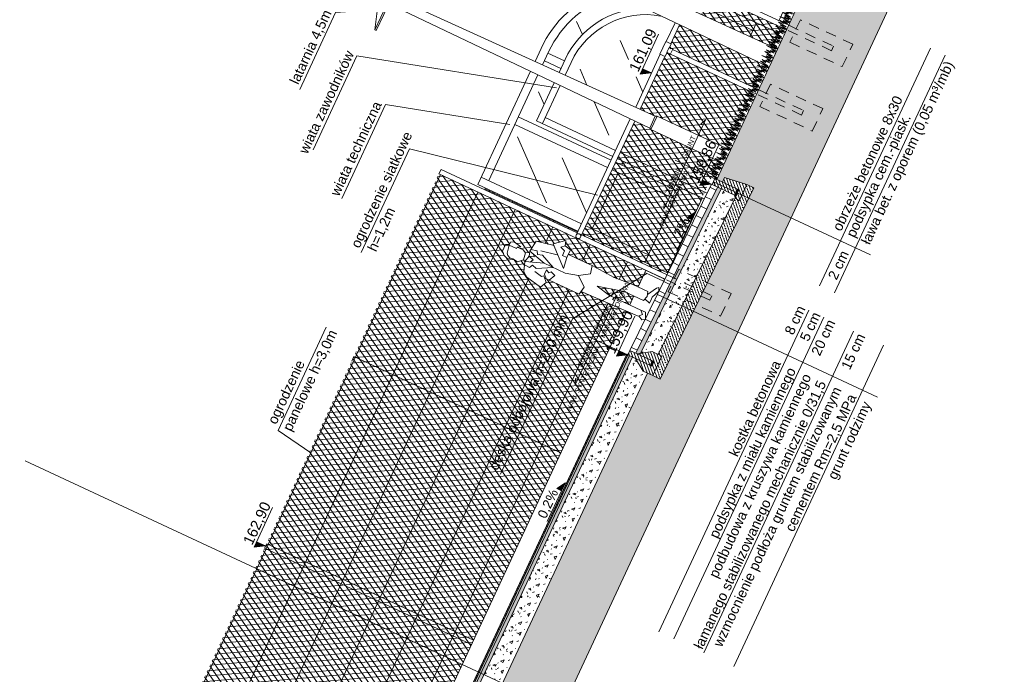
# Model space of a CAD drawing. Header units: millimetres. Extents: x 1962 to 3194, y -795 to -219.
# Tile 23 of 256: x 2014 to 2026, y -474 to -466. Entities that reach past the tile are written whole.
import ezdxf

# ---------------------------------------------------------------- set-up
doc = ezdxf.new("R2010")
doc.units = ezdxf.units.MM
doc.linetypes.add('HIDDEN', pattern=[9.525, 6.35, -3.175])
doc.layers.get('0').update_dxf_attribs({"lineweight": 5})
doc.layers.get('Defpoints').update_dxf_attribs({"lineweight": 9})
for name, color, linetype, lineweight in [('A_boisko reflektory', 74, 'Continuous', 9), ('A_flagi przekrojowe', 92, 'Continuous', 9), ('A_hatch przekroje', 125, 'Continuous', 9), ('A_hidden', 137, 'HIDDEN', 9), ('A_koty wysokośc.', 53, 'Continuous', 9), ('A_latarnie', 22, 'Continuous', 9), ('A_ludzie', 53, 'Continuous', 9), ('A_ogrodzenie 1_2m', 34, 'Continuous', 9), ('A_ogrodzenie 2_4m', 45, 'Continuous', 9), ('A_przekrojowe', 42, 'Continuous', 9), ('A_widok', 142, 'Continuous', 9)]:
    doc.layers.add(name, color=color, linetype=linetype, lineweight=lineweight)
doc.styles.get("Standard").update_dxf_attribs({"font": 'arial.ttf'})
pattern_1 = [(60, (1.66515, 1.339704), (-0.054992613, 0.03175), []), (120, (1.66515, 1.339704), (-0.054992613, -0.03175), [])]
pattern_2 = [(45, (1.39515, 1.345083), (-0.02245064, 0.02245064), [])]
pattern_3 = [(45, (1.66515, 1.339704), (-0.02245064, 0.02245064), [])]
pattern_4 = [(60, (-2471.899296, 477.264976), (-0.0549926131, 0.03175), []), (120, (-2471.899296, 477.264976), (-0.0549926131, -0.03175), [])]

# ---------------------------------------------------------------- blocks, each defined once
blk = doc.blocks.new('zw$CA91')
at = {"layer": 'A_koty wysokośc.'}
h = blk.add_hatch(color=256, dxfattribs=at)
h.dxf.hatch_style = 1
h.paths.add_polyline_path([(-0.448, 0.753), (0, 0), (0, 0.753)])
blk.add_lwpolyline([(2.874, 0.753), (-0.448, 0.753), (0, 0), (0, 0.753)], dxfattribs=at)
blk = doc.blocks.new('zw$498B')
at = {"layer": 'A_latarnie'}
for p, q in [((-0.408, 4.52), (0.408, 4.52)), ((-0.408, 4.5), (0.408, 4.5)), ((-0.08, 1), (-0.05, 4.5)), ((0.08, 1), (0.05, 4.5)), ((-0.08, 1), (-0.09, 0.98)), ((-0.09, 0.98), (0.09, 0.98)), ((-0.09, 0.98), (-0.09, 0)), ((-0.08, 1), (0.08, 1)), ((0.08, 1), (0.09, 0.98)), ((0.09, 0.98), (0.09, 0)), ((-0.09, 0), (0.09, 0))]:
    blk.add_line(p, q, dxfattribs=at)
blk.add_lwpolyline([(-0.408, 4.5), (-0.408, 4.52), (0, 4.65), (0.408, 4.52), (0.408, 4.5)], dxfattribs=at)
blk = doc.blocks.new('zw$572')
at = {"layer": 'A_koty wysokośc.'}
h = blk.add_hatch(color=256, dxfattribs=at)
h.dxf.hatch_style = 1
h.paths.add_polyline_path([(0.12, 0.072), (0, 0), (0.12, 0)])
blk.add_line((0.12, 0), (0.578, 0), dxfattribs=at)
blk.add_lwpolyline([(0.12, 0), (0.12, 0.072), (0, 0), (0.12, 0)], close=True, dxfattribs=at)
blk = doc.blocks.new('zw$528A')
at = {"layer": 'A_boisko reflektory'}
for p, q in [((0.151, 11.863), (0.561, 12.762)), ((0.561, 12.762), (0.606, 12.741)), ((0.183, 11.813), (0.606, 12.741)), ((0.278, 11.901), (0.631, 12.675)), ((0.585, 12.695), (0.631, 12.675)), ((0.03, 12), (-0.03, 12)), ((-0.03, 12), (-0.03, 11.863)), ((0.03, 12), (0.03, 11.863)), ((-0.04, 11.863), (0.151, 11.863)), ((-0.04, 11.863), (-0.04, 11.813)), ((-0.04, 11.813), (0.183, 11.813)), ((-0.03, 11.813), (-0.03, 11)), ((0.03, 11.813), (0.03, 11)), ((0.233, 11.922), (0.278, 11.901)), ((-0.12, 0), (-0.04, 11)), ((0.04, 11), (-0.04, 11)), ((0.12, 0), (0.04, 11)), ((0.12, 0), (-0.12, 0))]:
    blk.add_line(p, q, dxfattribs=at)
blk.add_arc((0, 11.932), 0.0744, 66.2061, 113.7939, dxfattribs=at)
blk = doc.blocks.new('zw$824C')
at = {"layer": 'A_flagi przekrojowe'}
h = blk.add_hatch(dxfattribs=at)
h.set_pattern_fill('LINE', color=256, scale=0.1, angle=339.9782, style=2)
h.set_pattern_definition([(45, (1.39515, 1.34508), (-0.2245064, 0.2245064), [])])
h.paths.add_polyline_path([(83.105, 1.215), (83.105, 1.035), (83.185, 1.035), (83.185, 1.275), (83.185, 1.315), (83.185, 1.335), (83.105, 1.335), (83.105, 1.265)])
at = {"layer": 'A_hatch przekroje'}
h = blk.add_hatch(dxfattribs=at)
h.set_pattern_fill('LINE', color=256, scale=0.005, angle=24.9782, style=2)
h.set_pattern_definition([(90, (4.063871, 26.388598), (-0.015875, -7e-18), [])])
h.paths.add_polyline_path([(50.305, 1.451), (19.805, 1.39), (19.805, 1.405), (50.305, 1.466), (80.808, 1.407), (80.805, 1.39)])
h = blk.add_hatch(dxfattribs=at)
h.set_pattern_fill('ANGLE', color=256, angle=294.9782)
h.set_pattern_definition([(3e-14, (4.064, 26.3886), (-3e-15, 6.985), [5.08, -1.905]), (90, (4.064, 26.3886), (-6.985, -3e-15), [5.08, -1.905])])
h.paths.add_polyline_path([(19.805, 1.38), (19.805, 1.39), (50.305, 1.451), (80.805, 1.39), (80.805, 1.38), (50.305, 1.441)])
h = blk.add_hatch(color=251, dxfattribs=at)
h.dxf.hatch_style = 2
h.paths.add_polyline_path([(19.805, 1.37), (19.805, 1.39), (50.305, 1.451), (80.805, 1.39), (80.805, 1.37), (50.305, 1.431)])
h = blk.add_hatch(dxfattribs=at)
h.set_pattern_fill('CONC', color=256, scale=0.005, angle=324.9782, style=2)
h.set_pattern_definition([(30, (4.12772, 26.51931), (-0.0635, 0.10998523), [0, -0.127]), (30, (4.15104, 26.48145), (-0.0635, 0.10998523), [0, -0.127]), (30, (4.12005, 26.54275), (-0.0635, 0.10998523), [0, -0.127]), (8.1986, (4.082545, 26.475636), (0.393455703, 0.080514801), [0.01367828, -0.67023767]), (246.8699, (4.096083, 26.477586), (0.202955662, 0.410470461), [0.00635, -0.62865]), (160.6013, (4.093589, 26.471747), (0.9309261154, -0.342411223), [0.01170876, -1.15917332]), (236.5651, (4.064914, 26.437594), (-0.04648505, -0.173485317), [0.00283985, -0.28114079]), (356.3099, (4.06335, 26.435224), (0.283470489, 0.017014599), [0.00457911, -0.453326]), (138.4349, (4.06792, 26.43493), (-0.236985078, 0.156470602), [0.00401612, -0.39759318]), (255, (4.14165, 26.467235), (0.06350002, -0.10998526), [0.0053881, -0.17421695]), (30, (4.14026, 26.46203), (0.04648523, 0.17348523), [0.00762, -0.11938]), (165, (4.14686, 26.46584), (-0.10998526, -0.06350002), [0.0053881, -0.17421695]), (281.5651, (4.087816, 26.530006), (-0.017014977, 0.283470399), [0.00401612, -0.39759318]), (30, (4.08862, 26.52607), (0.04648523, 0.17348523), [0.00635, -0.12065]), (173.1301, (4.09412, 26.529246), (-0.456955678, 0.029470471), [0.00635, -0.62865]), (243.6901, (4.02889, 26.49745), (0.156470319, 0.236985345), [0.00457911, -0.453326]), (11.5651, (4.02686, 26.493346), (-0.283470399, -0.017014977), [0.00803224, -0.39357706]), (156.8699, (4.034728, 26.494956), (0.410470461, -0.202955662), [0.00635, -0.62865]), (30, (4.06332, 26.51147), (-0.0635, 0.10998523), [0, -0.127]), (30, (4.05014, 26.46572), (-0.0635, 0.10998523), [0, -0.127]), (30, (4.10443, 26.44281), (-0.0635, 0.10998523), [0, -0.127]), (30, (4.11444, 26.49405), (-0.0635, 0.10998523), [0, -0.127]), (30, (4.07175, 26.49433), (-0.0635, 0.10998523), [0, -0.127]), (30, (4.04565, 26.48366), (-0.0635, 0.10998523), [0, -0.127]), (30, (4.05936, 26.48278), (-0.0635, 0.10998523), [0, -0.127]), (30, (4.0702, 26.45384), (-0.0635, 0.10998523), [0, -0.127]), (30, (4.04126, 26.443), (-0.0635, 0.10998523), [0, -0.127]), (30, (4.02776, 26.46893), (-0.0635, 0.10998523), [0, -0.127]), (30, (4.01049, 26.49122), (-0.0635, 0.10998523), [0, -0.127]), (30, (4.04204, 26.51531), (-0.0635, 0.10998523), [0, -0.127]), (30, (4.0637, 26.53368), (-0.0635, 0.10998523), [0, -0.127]), (30, (4.10473, 26.5515), (-0.0635, 0.10998523), [0, -0.127]), (30, (4.09802, 26.50217), (-0.0635, 0.10998523), [0, -0.127]), (30, (4.07559, 26.51562), (-0.0635, 0.10998523), [0, -0.127]), (30, (4.11487, 26.4679), (-0.0635, 0.10998523), [0, -0.127]), (30, (4.08505, 26.44335), (-0.0635, 0.10998523), [0, -0.127]), (30, (4.13202, 26.43821), (-0.0635, 0.10998523), [0, -0.127]), (30, (4.09191, 26.42385), (-0.0635, 0.10998523), [0, -0.127]), (30, (4.05862, 26.40023), (-0.0635, 0.10998523), [0, -0.127]), (30, (4.075, 26.40235), (-0.0635, 0.10998523), [0, -0.127]), (30, (4.0672, 26.41839), (-0.0635, 0.10998523), [0, -0.127]), (30, (4.15105, 26.44333), (-0.0635, 0.10998523), [0, -0.127]), (30, (4.13822, 26.49605), (-0.0635, 0.10998523), [0, -0.127]), (30, (4.11367, 26.52587), (-0.0635, 0.10998523), [0, -0.127]), (30, (4.1088, 26.41747), (-0.0635, 0.10998523), [0, -0.127])])
h.paths.add_polyline_path([(19.805, 1.37), (19.805, 1.33), (50.305, 1.391), (80.805, 1.33), (80.805, 1.37), (50.305, 1.431)])
h = blk.add_hatch(dxfattribs=at)
h.set_pattern_fill('CONCRE', color=256, scale=0.01, angle=294.9782, style=2)
h.set_pattern_definition([(360, (4.06387, 26.3886), (0.254, 0.254), [0.03175, -0.22225]), (90, (4.06387, 26.3886), (-0.254, 0.254), [0.03175, -0.22225]), (135, (4.09562, 26.3886), (-0.254, 7e-15), [0.0449013, -0.314309]), (360, (4.09562, 26.53147), (0.254, 0.254), [0.03175, -0.22225]), (45, (4.1115, 26.5156), (7e-15, 0.254), [0.0224506, -0.3367596]), (135, (4.1115, 26.5156), (-0.254, 7e-15), [0.0224506, -0.3367596]), (360, (4.19087, 26.59497), (0.254, 0.254), [0.0449013, -0.2090987]), (45, (4.19087, 26.59497), (7e-15, 0.254), [0.03175, -0.32746025]), (135, (4.23577, 26.59497), (-0.254, 7e-15), [0.03175, -0.32746025]), (90, (4.2385, 26.4521), (-0.254, 0.254), [0.03175, -0.22225]), (45, (4.2385, 26.4521), (7e-15, 0.254), [0.0224506, -0.3367596]), (135, (4.25437, 26.46797), (-0.254, 7e-15), [0.0224506, -0.3367596]), (360, (4.09562, 26.4521), (0.254, 0.254), [0.015875, -0.212725]), (360, (4.28612, 26.5156), (0.254, 0.254), [0.015875, -0.212725]), (90, (4.20675, 26.54735), (-0.254, 0.254), [0.015875, -0.212725]), (135, (4.2385, 26.40447), (-0.254, 7e-15), [0.0224506, -0.3367596]), (135, (4.12737, 26.5791), (-0.254, 7e-15), [0.0224506, -0.3367596]), (45, (4.18293, 26.47194), (7e-15, 0.254), [0.0224506, -0.3367596]), (90, (4.15118, 26.42035), (-0.254, 0.254), [0.00396875, -0.25003125]), (90, (4.1631, 26.5275), (-0.254, 0.254), [0.00396875, -0.25003125]), (90, (4.28215, 26.57116), (-0.254, 0.254), [0.00396875, -0.25003125]), (90, (4.28612, 26.43622), (-0.254, 0.254), [0.00396875, -0.25003125])])
h.paths.add_polyline_path([(80.705, 1.08), (80.705, 1.14), (80.805, 1.29), (80.805, 1.33), (76.561, 1.338), (76.561, 1.088)])
h = blk.add_hatch(dxfattribs=at)
h.set_pattern_fill('LINE', color=256, scale=0.01, angle=339.9782, style=2)
h.set_pattern_definition(pattern_3)
h.paths.add_polyline_path([(80.865, 1.29), (80.865, 1.24), (80.865, 1.09), (80.805, 1.09), (80.805, 1.37), (80.805, 1.39), (80.865, 1.39), (80.865, 1.37)])
h = blk.add_hatch(dxfattribs=at)
h.set_pattern_fill('LINE', color=256, scale=0.04, angle=23.9782, style=2)
h.set_pattern_definition([(89, (1.66515, 1.3397), (-0.12698066, 0.00221646), [])])
h.paths.add_polyline_path([(83.105, 1.265), (83.105, 1.345), (80.865, 1.39), (80.865, 1.31)])
h = blk.add_hatch(dxfattribs=at)
h.set_pattern_fill('LINE', color=256, scale=0.01, angle=339.9782, style=2)
h.set_pattern_definition(pattern_2)
h.paths.add_polyline_path([(83.105, 1.215), (83.105, 1.035), (83.185, 1.035), (83.185, 1.275), (83.185, 1.315), (83.185, 1.335), (83.105, 1.335), (83.105, 1.265)])
h = blk.add_hatch(dxfattribs=at)
h.set_pattern_fill('EARTH2', color=256, scale=0.03, angle=339.9782, style=2)
h.set_pattern_definition([(225, (4.0639, 26.90586), (-3e-14, -1.077631), [0.3429, -0.4191]), (225, (4.30634, 26.6634), (-3e-14, -1.077631), [0.3429, -0.4191]), (225, (4.2471, 26.7227), (-3e-14, -1.077631), [0.35052, -0.41148]), (225, (4.1878, 26.7819), (-3e-14, -1.077631), [0.35052, -0.41148]), (225, (4.1285, 26.8412), (-3e-14, -1.077631), [0.35052, -0.41148]), (225, (4.1285, 27.38), (-3e-14, -1.077631), [0.3429, -0.4191]), (225, (4.1878, 27.32075), (-3e-14, -1.077631), [0.3429, -0.4191]), (225, (4.2471, 27.2615), (-3e-14, -1.077631), [0.3429, -0.4191]), (225, (4.30634, 27.2022), (-3e-14, -1.077631), [0.3429, -0.4191]), (225, (4.0639, 27.4447), (-3e-14, -1.077631), [0.3429, -0.4191]), (315, (3.5466, 26.9274), (1.077631, -3e-14), [0.3429, -0.4191]), (315, (3.7945, 27.1753), (1.077631, -3e-14), [0.3429, -0.4191]), (315, (3.7298, 27.1106), (1.077631, -3e-14), [0.3429, -0.4191]), (315, (3.6705, 27.05134), (1.077631, -3e-14), [0.3429, -0.4191]), (315, (3.6113, 26.9921), (1.077631, -3e-14), [0.3429, -0.4191]), (315, (4.1501, 26.9921), (1.077631, -3e-14), [0.35052, -0.41148]), (315, (4.20935, 27.05134), (1.077631, -3e-14), [0.35052, -0.41148]), (315, (4.2686, 27.1106), (1.077631, -3e-14), [0.35052, -0.41148]), (315, (4.3333, 27.1753), (1.077631, -3e-14), [0.3429, -0.4191]), (315, (4.0908, 26.9328), (1.077631, -3e-14), [0.3429, -0.4191])])
h.paths.add_polyline_path([(76.561, 1.088), (65.505, 1.11), (80.705, 1.08), (80.705, 1.01), (80.705, 0.913), (83.285, 0.861), (83.285, 0.955), (83.245, 1.235), (83.185, 1.235), (83.185, 1.31), (83.395, 1.31), (83.575, 1.31), (84.685, 1.31), (84.685, 1.31), (84.925, 1.31), (84.925, 1.31), (89.261, 1.31), (89.261, 0.3), (76.561, 0.3)])
edge = h.paths.add_edge_path(flags=16)
edge.add_arc((81.079, 0.747), 0.08, 0, 360)
h = blk.add_hatch(dxfattribs=at)
h.set_pattern_fill('LINE', color=256, scale=0.01, angle=339.9782, style=2)
h.set_pattern_definition(pattern_3)
h.paths.add_polyline_path([(80.965, 1.058), (80.965, 1.14), (80.885, 1.259), (80.865, 1.29), (80.865, 1.09), (80.865, 1.07), (80.805, 1.07), (80.805, 1.09), (80.805, 1.29), (80.705, 1.14), (80.705, 1.01), (80.965, 1.01)])
h = blk.add_hatch(dxfattribs=at)
h.set_pattern_fill('CONC', color=256, scale=0.005, angle=294.9782, style=2)
h.set_pattern_definition([(9e-13, (1.7858, 1.42098), (-2e-15, 0.127), [0, -0.127]), (9e-13, (1.78707, 1.37653), (-2e-15, 0.127), [0, -0.127]), (9e-13, (1.79088, 1.44511), (-2e-15, 0.127), [0, -0.127]), (338.1986, (1.72484, 1.405744), (0.381000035, -0.1269999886), [0.01367828, -0.67023767]), (216.8699, (1.73754, 1.400664), (0.3809999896, 0.254000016), [0.00635, -0.62865]), (130.6013, (1.732461, 1.396854), (0.6350000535, -0.7619998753), [0.01170876, -1.15917332]), (206.5651, (1.69055, 1.381614), (-0.126999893, -0.127000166), [0.00283985, -0.28114079]), (326.3099, (1.68801, 1.380344), (0.253999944, -0.12700017), [0.00457911, -0.453326]), (108.4349, (1.69182, 1.377804), (-0.126999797, 0.254000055), [0.00401612, -0.39759318]), (225, (1.77183, 1.36891), (2e-15, -0.12700004), [0.0053881, -0.17421695]), (9e-13, (1.76802, 1.3651), (0.127, 0.127), [0.00762, -0.11938]), (135, (1.77564, 1.3651), (-0.12700004, -2e-15), [0.0053881, -0.17421695]), (251.5651, (1.75659, 1.450194), (0.126999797, 0.254000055), [0.00401612, -0.39759318]), (9e-13, (1.75532, 1.44638), (0.127, 0.127), [0.00635, -0.12065]), (143.1301, (1.76167, 1.446384), (-0.3809999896, 0.254000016), [0.00635, -0.62865]), (213.6901, (1.68928, 1.451464), (0.253999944, 0.12700017), [0.00457911, -0.453326]), (341.5651, (1.68547, 1.448924), (-0.254000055, 0.126999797), [0.00803224, -0.39357706]), (126.8699, (1.69309, 1.446384), (0.254000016, -0.3809999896), [0.00635, -0.62865]), (9e-13, (1.72611, 1.44638), (-2e-15, 0.127), [0, -0.127]), (9e-13, (1.69182, 1.41336), (-2e-15, 0.127), [0, -0.127]), (9e-13, (1.72738, 1.36637), (-2e-15, 0.127), [0, -0.127]), (9e-13, (1.76167, 1.40574), (-2e-15, 0.127), [0, -0.127]), (9e-13, (1.72484, 1.42733), (-2e-15, 0.127), [0, -0.127]), (9e-13, (1.6969, 1.43114), (-2e-15, 0.127), [0, -0.127]), (9e-13, (1.70833, 1.42352), (-2e-15, 0.127), [0, -0.127]), (9e-13, (1.70325, 1.39304), (-2e-15, 0.127), [0, -0.127]), (9e-13, (1.67277, 1.39812), (-2e-15, 0.127), [0, -0.127]), (9e-13, (1.67404, 1.42733), (-2e-15, 0.127), [0, -0.127]), (9e-13, (1.67023, 1.45527), (-2e-15, 0.127), [0, -0.127]), (9e-13, (1.7096, 1.46035), (-2e-15, 0.127), [0, -0.127]), (9e-13, (1.73754, 1.46543), (-2e-15, 0.127), [0, -0.127]), (9e-13, (1.78199, 1.46035), (-2e-15, 0.127), [0, -0.127]), (9e-13, (1.75151, 1.42098), (-2e-15, 0.127), [0, -0.127]), (9e-13, (1.73881, 1.44384), (-2e-15, 0.127), [0, -0.127]), (9e-13, (1.74897, 1.38288), (-2e-15, 0.127), [0, -0.127]), (9e-13, (1.71087, 1.37653), (-2e-15, 0.127), [0, -0.127]), (9e-13, (1.74897, 1.3486), (-2e-15, 0.127), [0, -0.127]), (9e-13, (1.70706, 1.35621), (-2e-15, 0.127), [0, -0.127]), (9e-13, (1.66642, 1.3524), (-2e-15, 0.127), [0, -0.127]), (9e-13, (1.68166, 1.34605), (-2e-15, 0.127), [0, -0.127]), (9e-13, (1.68293, 1.36383), (-2e-15, 0.127), [0, -0.127]), (9e-13, (1.76802, 1.34351), (-2e-15, 0.127), [0, -0.127]), (9e-13, (1.78326, 1.39558), (-2e-15, 0.127), [0, -0.127]), (9e-13, (1.77691, 1.43368), (-2e-15, 0.127), [0, -0.127]), (9e-13, (1.71849, 1.34224), (-2e-15, 0.127), [0, -0.127])])
h.paths.add_polyline_path([(83.105, 1.215), (83.105, 1.265), (80.865, 1.31), (80.865, 1.29), (80.88, 1.259)])
h = blk.add_hatch(dxfattribs=at)
h.set_pattern_fill('CONCRE', color=256, scale=0.01, angle=294.9782, style=2)
h.set_pattern_definition([(9e-13, (1.66515, 1.3397), (0.254, 0.254), [0.03175, -0.22225]), (90, (1.66515, 1.3397), (-0.254, 0.254), [0.03175, -0.22225]), (135, (1.6969, 1.3397), (-0.254, -4e-15), [0.0449013, -0.314309]), (9e-13, (1.6969, 1.48258), (0.254, 0.254), [0.03175, -0.22225]), (45, (1.71278, 1.4667), (-4e-15, 0.254), [0.0224506, -0.3367596]), (135, (1.71278, 1.4667), (-0.254, -4e-15), [0.0224506, -0.3367596]), (9e-13, (1.79215, 1.54608), (0.254, 0.254), [0.0449013, -0.2090987]), (45, (1.79215, 1.54608), (-4e-15, 0.254), [0.03175, -0.32746025]), (135, (1.83705, 1.54608), (-0.254, -4e-15), [0.03175, -0.32746025]), (90, (1.83978, 1.4032), (-0.254, 0.254), [0.03175, -0.22225]), (45, (1.83978, 1.4032), (-4e-15, 0.254), [0.0224506, -0.3367596]), (135, (1.85565, 1.41908), (-0.254, -4e-15), [0.0224506, -0.3367596]), (9e-13, (1.6969, 1.4032), (0.254, 0.254), [0.015875, -0.212725]), (9e-13, (1.8874, 1.4667), (0.254, 0.254), [0.015875, -0.212725]), (90, (1.80803, 1.49845), (-0.254, 0.254), [0.015875, -0.212725]), (135, (1.83978, 1.35558), (-0.254, -4e-15), [0.0224506, -0.3367596]), (135, (1.72865, 1.5302), (-0.254, -4e-15), [0.0224506, -0.3367596]), (45, (1.78421, 1.42305), (-4e-15, 0.254), [0.0224506, -0.3367596]), (90, (1.75246, 1.37145), (-0.254, 0.254), [0.00396875, -0.25003125]), (90, (1.76437, 1.4786), (-0.254, 0.254), [0.00396875, -0.25003125]), (90, (1.88343, 1.52227), (-0.254, 0.254), [0.00396875, -0.25003125]), (90, (1.8874, 1.38733), (-0.254, 0.254), [0.00396875, -0.25003125])])
h.paths.add_polyline_path([(83.105, 1.015), (83.105, 1.215), (80.885, 1.259), (80.965, 1.14), (80.965, 1.058)])
h = blk.add_hatch(dxfattribs=at)
h.set_pattern_fill('LINE', color=256, scale=0.01, angle=339.9782, style=2)
h.set_pattern_definition(pattern_2)
h.paths.add_polyline_path([(83.185, 1.235), (83.245, 1.235), (83.285, 0.955), (83.065, 0.955), (83.077, 1.016), (83.185, 1.016), (83.185, 1.035)])
h = blk.add_hatch(dxfattribs=at)
h.set_pattern_fill('DOTS', color=256, scale=0.005, angle=339.9782, style=2)
h.set_pattern_definition([(274.95639, (100.945151, 1.339704), (-0.0075649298, -0.0046396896), [0, -0.0079375])])
h.paths.add_polyline_path([(80.865, 1.07), (80.805, 1.07), (80.805, 1.09), (80.865, 1.09)])
h = blk.add_hatch(dxfattribs=at)
h.set_pattern_fill('ANSI36', color=256, scale=0.01, angle=294.9782, style=2)
h.set_pattern_definition([(45, (1.66515, 1.339704), (0.01683798, 0.061739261), [0.079375, -0.015875, 0, -0.015875])])
h.paths.add_polyline_path([(80.705, 0.913), (83.285, 0.861), (83.285, 0.955), (83.065, 0.955), (83.077, 1.016), (80.965, 1.058), (80.965, 1.01), (80.705, 1.01)])
h = blk.add_hatch(dxfattribs=at)
h.set_pattern_fill('DOTS', color=256, scale=0.005, angle=339.9782, style=2)
h.set_pattern_definition([(45, (1.395151, 1.3450826), (-0.00280633, 0.0084189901), [0, -0.0079375])])
h.paths.add_polyline_path([(83.077, 1.016), (83.185, 1.016), (83.185, 1.035), (83.105, 1.035), (83.085, 1.015)])
at = {"layer": 'A_ogrodzenie 1_2m'}
h = blk.add_hatch(dxfattribs=at)
h.set_pattern_fill('DIAMONDS', color=256, scale=0.02, style=2)
h.set_pattern_definition(pattern_4)
h.paths.add_polyline_path([(81.885, 1.379), (83.395, 1.379), (83.395, 2.29), (83.405, 2.31), (83.407, 2.501), (81.885, 2.501)])
h.paths.add_polyline_path([(83.564, 2.501), (83.565, 2.31), (83.575, 2.29), (83.575, 1.379), (84.325, 1.379), (84.325, 2.501)])
h = blk.add_hatch(dxfattribs=at)
h.set_pattern_fill('DIAMONDS', color=256, scale=0.02, style=2)
h.set_pattern_definition(pattern_4)
h.paths.add_polyline_path([(84.385, 1.381), (84.385, 2.501), (84.692, 2.501), (84.686, 1.381)])
h.paths.add_polyline_path([(84.925, 1.381), (84.918, 2.501), (85.185, 2.501), (85.185, 1.381)])
at = {"layer": 'A_widok'}
h = blk.add_hatch(dxfattribs=at)
h.set_pattern_fill('DIAMONDS', color=256, scale=0.02, angle=294.9782, style=2)
h.set_pattern_definition(pattern_1)
h.paths.add_polyline_path([(79.385, 4.39), (68.835, 4.39), (68.835, 1.626), (79.385, 1.626)])
h = blk.add_hatch(dxfattribs=at)
h.set_pattern_fill('DIAMONDS', color=256, scale=0.02, angle=294.9782, style=2)
h.set_pattern_definition(pattern_1)
h.paths.add_polyline_path([(81.683, 1.417), (81.703, 1.397)])
h.paths.add_polyline_path([(81.303, 2.997), (81.266, 2.985)])
h.paths.add_polyline_path([(81.313, 2.697), (81.303, 2.677)])
h.paths.add_polyline_path([(81.243, 2.717), (81.223, 2.697)])
h.paths.add_polyline_path([(81.263, 2.229), (81.323, 2.217), (81.423, 2.337), (81.383, 2.497), (81.383, 2.657), (81.383, 2.777), (81.325, 2.936), (81.303, 2.997), (81.183, 2.957), (81.143, 2.897), (81.138, 2.87), (81.103, 2.697), (81.183, 2.657), (81.223, 2.697), (81.223, 2.677), (81.263, 2.717), (81.323, 2.717), (81.303, 2.677), (81.323, 2.657), (81.303, 2.597), (81.223, 2.637), (81.223, 2.37), (81.223, 2.237)])
h.paths.add_polyline_path([(81.223, 2.637), (81.303, 2.597), (81.323, 2.657), (81.303, 2.677), (81.323, 2.717), (81.263, 2.717), (81.223, 2.677)])
h.paths.add_polyline_path([(81.313, 2.628), (81.303, 2.597)])
h.paths.add_polyline_path([(81.458, 2.904), (81.443, 2.897)])
h.paths.add_polyline_path([(81.503, 2.217), (81.603, 2.237), (81.603, 2.337), (81.603, 2.37), (81.603, 2.397), (81.603, 2.557), (81.563, 2.557), (81.423, 2.537), (81.627, 2.759), (81.605, 2.87), (81.583, 2.977), (81.464, 2.994), (81.483, 2.917), (81.443, 2.897), (81.463, 2.837), (81.383, 2.657), (81.383, 2.497), (81.423, 2.337)])
h.paths.add_polyline_path([(81.563, 2.617), (81.563, 2.557), (81.423, 2.537), (81.627, 2.759), (81.643, 2.777), (81.743, 2.657), (81.683, 2.637), (81.643, 2.677), (81.623, 2.617)])
h.paths.add_polyline_path([(81.677, 2.61), (81.683, 2.637)])
h.paths.add_polyline_path([(81.563, 2.557), (81.563, 2.617), (81.623, 2.617), (81.643, 2.677), (81.683, 2.637), (81.663, 2.557), (81.603, 2.557)])
h.paths.add_polyline_path([(81.458, 2.904), (81.443, 2.897)])
h.paths.add_polyline_path([(81.443, 2.997), (81.464, 2.994), (81.483, 2.917), (81.443, 2.897), (81.463, 2.837), (81.383, 2.657), (81.383, 2.777)])
h.paths.add_polyline_path([(81.383, 2.777), (81.443, 2.997), (81.426, 2.991), (81.383, 2.977), (81.363, 2.917), (81.325, 2.936)])
h.paths.add_polyline_path([(81.363, 2.917), (81.325, 2.936), (81.303, 2.997), (81.383, 2.977)])
h.paths.add_polyline_path([(81.426, 2.991), (81.403, 3.037)])
h.paths.add_polyline_path([(81.426, 2.991), (81.383, 2.977), (81.303, 2.997), (81.314, 3.02), (81.403, 3.037)])
h.paths.add_polyline_path([(81.403, 3.037), (81.423, 3.077), (81.423, 3.157), (81.403, 3.157), (81.403, 3.257), (81.303, 3.237), (81.283, 3.217), (81.263, 3.177), (81.27, 3.142), (81.263, 3.077), (81.314, 3.02)])
h.paths.add_polyline_path([(81.403, 3.157), (81.418, 3.157)])
h.paths.add_polyline_path([(81.403, 3.157), (81.403, 3.257), (81.443, 3.257), (81.463, 3.217), (81.443, 3.117), (81.423, 3.157)])
h.paths.add_polyline_path([(81.249, 3.216), (81.243, 3.197), (81.263, 3.177), (81.283, 3.217), (81.288, 3.222), (81.303, 3.237), (81.359, 3.248), (81.403, 3.257), (81.385, 3.294), (81.383, 3.297), (81.303, 3.297), (81.284, 3.278), (81.263, 3.257)])
h.paths.add_polyline_path([(81.825, 1.676), (81.795, 1.676), (81.795, 1.626), (79.385, 1.626), (79.385, 4.39), (81.825, 4.39)])
h.paths.add_polyline_path([(81.323, 2.217), (81.423, 2.337), (81.503, 2.217), (81.603, 2.237), (81.583, 1.937), (81.603, 1.697), (81.603, 1.626), (81.483, 1.626), (81.483, 1.757), (81.403, 2.077), (81.363, 1.897), (81.363, 1.626), (81.279, 1.626), (81.263, 2.229)])
at = {"layer": 'A_flagi przekrojowe'}
for p, q in [((80.805, 1.39), (80.805, 1.941)), ((83.185, 1.315), (83.185, 1.867)), ((81.619, 1.375), (81.619, -1.567)), ((83.143, 1.335), (83.143, -0.762)), ((82.219, -0.367), (77.925, -0.367)), ((82.543, -0.362), (85.719, -0.362)), ((82.219, -0.567), (77.925, -0.567)), ((82.543, -0.562), (85.719, -0.562)), ((82.219, -0.967), (77.925, -0.967)), ((82.219, -1.367), (77.925, -1.367))]:
    blk.add_line(p, q, dxfattribs=at)
for points in [[(83.327, 5.877), (83.066, 6.35), (82.039, 6.35)], [(83.371, 3.541), (82.702, 5.894), (81.444, 5.894)], [(82.731, 3.865), (82.315, 5.33), (81.057, 5.33)], [(79.566, 4.843), (78.185, 4.843), (78.11, 4.37)], [(82.401, 2.54), (81.95, 4.841), (80.567, 4.841)], [(81.795, 1.598), (80.918, 2.181), (78.845, 2.181)], [(80.805, 1.815), (80.209, 1.815), (80.277, 1.842), (80.277, 1.815)], [(80.805, 1.815), (81.402, 1.815), (81.333, 1.842), (81.333, 1.815)], [(83.185, 1.74), (82.589, 1.74), (82.657, 1.768), (82.657, 1.74)], [(83.185, 1.74), (83.782, 1.74), (83.713, 1.768), (83.713, 1.74)]]:
    blk.add_lwpolyline(points, dxfattribs=at)
at = {"layer": 'A_hatch przekroje'}
blk.add_lwpolyline([(50.305, 1.451), (19.805, 1.39), (19.805, 1.405), (50.305, 1.466), (80.808, 1.407), (80.805, 1.39)], close=True, dxfattribs=at)
at = {"layer": 'A_hidden', "ltscale": 0.02}
for points in [[(81.885, 1.369), (81.885, 0.77), (81.825, 0.77), (81.825, 1.37)], [(84.385, 1.309), (84.385, 0.71), (84.325, 0.71), (84.325, 1.31)], [(85.245, 1.309), (85.245, 0.71), (85.185, 0.71), (85.185, 1.31)]]:
    blk.add_lwpolyline(points, dxfattribs=at)
for points in [[(81.705, 0.57), (82.005, 0.57), (82.005, 1.27), (81.705, 1.27)], [(84.205, 0.51), (84.505, 0.51), (84.505, 1.21), (84.205, 1.21)], [(85.065, 0.51), (85.365, 0.51), (85.365, 1.21), (85.065, 1.21)]]:
    blk.add_lwpolyline(points, close=True, dxfattribs=at)
at = {"layer": 'A_ludzie'}
for p, q in [((81.263, 3.257), (81.243, 3.197)), ((81.303, 3.297), (81.263, 3.257)), ((81.283, 3.217), (81.303, 3.237)), ((81.383, 3.297), (81.303, 3.297)), ((81.303, 3.237), (81.403, 3.257)), ((81.403, 3.257), (81.383, 3.297)), ((81.403, 3.157), (81.403, 3.257)), ((81.403, 3.257), (81.443, 3.257)), ((81.443, 3.257), (81.463, 3.217)), ((81.243, 3.197), (81.263, 3.177)), ((81.263, 3.177), (81.283, 3.217)), ((81.263, 3.177), (81.27, 3.142)), ((81.27, 3.142), (81.263, 3.077)), ((81.423, 3.157), (81.403, 3.157)), ((81.423, 3.077), (81.423, 3.157)), ((81.443, 3.117), (81.423, 3.157)), ((81.463, 3.217), (81.443, 3.117)), ((81.303, 2.997), (81.183, 2.957)), ((81.263, 3.077), (81.314, 3.02)), ((81.314, 3.02), (81.303, 2.997)), ((81.303, 2.997), (81.383, 2.977)), ((81.303, 2.997), (81.383, 2.777)), ((81.314, 3.02), (81.403, 3.037)), ((81.383, 2.977), (81.443, 2.997)), ((81.383, 2.777), (81.443, 2.997)), ((81.403, 3.037), (81.423, 3.077)), ((81.403, 3.037), (81.426, 2.991)), ((81.443, 2.997), (81.583, 2.977)), ((81.483, 2.917), (81.464, 2.994)), ((81.143, 2.897), (81.103, 2.697)), ((81.183, 2.957), (81.143, 2.897)), ((81.263, 2.977), (81.263, 2.917)), ((81.263, 2.917), (81.303, 2.897)), ((81.303, 2.897), (81.283, 2.837)), ((81.363, 2.917), (81.323, 2.937)), ((81.383, 2.977), (81.363, 2.917)), ((81.383, 2.977), (81.403, 2.917)), ((81.403, 2.917), (81.423, 2.937)), ((81.443, 2.897), (81.483, 2.917)), ((81.463, 2.837), (81.443, 2.897)), ((81.503, 2.877), (81.543, 2.677)), ((81.583, 2.977), (81.627, 2.759)), ((81.223, 2.737), (81.243, 2.837)), ((81.283, 2.837), (81.383, 2.657)), ((81.383, 2.657), (81.463, 2.837)), ((81.383, 2.777), (81.383, 2.497)), ((81.643, 2.777), (81.423, 2.537)), ((81.743, 2.657), (81.643, 2.777)), ((81.103, 2.697), (81.183, 2.657)), ((81.183, 2.657), (81.243, 2.717)), ((81.243, 2.717), (81.223, 2.737)), ((81.263, 2.717), (81.223, 2.677)), ((81.223, 2.697), (81.223, 2.637)), ((81.223, 2.237), (81.223, 2.637)), ((81.223, 2.637), (81.303, 2.597)), ((81.323, 2.717), (81.263, 2.717)), ((81.303, 2.677), (81.323, 2.717)), ((81.323, 2.657), (81.303, 2.677)), ((81.303, 2.597), (81.323, 2.657)), ((81.623, 2.617), (81.643, 2.677)), ((81.643, 2.677), (81.683, 2.637)), ((81.683, 2.637), (81.663, 2.557)), ((81.683, 2.637), (81.743, 2.657)), ((81.423, 2.537), (81.563, 2.557)), ((81.623, 2.617), (81.563, 2.617)), ((81.563, 2.557), (81.563, 2.617)), ((81.663, 2.557), (81.563, 2.557)), ((81.603, 2.557), (81.603, 2.397)), ((81.383, 2.497), (81.423, 2.337)), ((81.603, 2.397), (81.603, 2.337)), ((81.323, 2.217), (81.423, 2.337)), ((81.423, 2.337), (81.503, 2.217)), ((81.603, 2.237), (81.603, 2.337)), ((81.223, 2.237), (81.323, 2.217)), ((81.283, 1.477), (81.263, 2.229)), ((81.503, 2.217), (81.603, 2.237)), ((81.583, 1.937), (81.603, 2.237)), ((81.403, 2.077), (81.363, 1.897)), ((81.483, 1.757), (81.403, 2.077)), ((81.603, 1.697), (81.583, 1.937)), ((81.363, 1.897), (81.363, 1.477)), ((81.483, 1.497), (81.483, 1.757)), ((81.603, 1.497), (81.603, 1.697)), ((81.29, 1.47), (81.263, 1.417)), ((81.323, 1.437), (81.283, 1.477)), ((81.363, 1.477), (81.323, 1.437)), ((81.363, 1.417), (81.363, 1.477)), ((81.483, 1.497), (81.543, 1.477)), ((81.507, 1.489), (81.483, 1.417)), ((81.543, 1.477), (81.603, 1.497)), ((81.683, 1.417), (81.569, 1.486)), ((81.263, 1.417), (81.283, 1.377)), ((81.283, 1.377), (81.363, 1.417)), ((81.483, 1.417), (81.543, 1.417)), ((81.543, 1.417), (81.563, 1.417)), ((81.563, 1.417), (81.663, 1.377)), ((81.663, 1.377), (81.703, 1.397)), ((81.703, 1.397), (81.683, 1.417))]:
    blk.add_line(p, q, dxfattribs=at)
at = {"layer": 'A_ogrodzenie 1_2m'}
for p, q in [((81.825, 1.369), (81.825, 2.541)), ((81.855, 2.571), (83.407, 2.571)), ((81.855, 2.511), (83.407, 2.511)), ((81.885, 1.369), (81.885, 2.541)), ((83.563, 2.571), (84.27, 2.571)), ((83.563, 2.511), (84.27, 2.511)), ((84.44, 2.571), (84.692, 2.571)), ((84.44, 2.511), (84.692, 2.511)), ((85.185, 1.31), (85.185, 2.511)), ((85.245, 1.31), (85.245, 2.541)), ((84.325, 1.31), (84.325, 2.461)), ((84.385, 1.31), (84.385, 2.461)), ((81.279, 1.626), (52.185, 1.625)), ((81.483, 1.626), (81.363, 1.626)), ((81.795, 1.626), (81.603, 1.626))]:
    blk.add_line(p, q, dxfattribs=at)
blk.add_lwpolyline([(84.32, 2.461), (84.39, 2.461), (84.39, 2.506), (84.44, 2.506), (84.44, 2.576), (84.27, 2.576), (84.27, 2.506), (84.32, 2.506)], close=True, dxfattribs=at)
blk.add_arc((84.355, 2.386), 0.125, 73.7398, 106.2602, dxfattribs=at)
at = {"layer": 'A_ogrodzenie 2_4m'}
for p, q in [((81.885, 3.8), (81.907, 3.8)), ((81.885, 3.75), (81.907, 3.75)), ((81.885, 3.7), (81.907, 3.7)), ((81.898, 2.571), (81.898, 3.81)), ((81.885, 3.49), (81.907, 3.49)), ((81.885, 3.44), (81.907, 3.44)), ((81.885, 3.39), (81.907, 3.39)), ((81.885, 3.19), (81.907, 3.19)), ((81.885, 2.99), (81.907, 2.99)), ((81.885, 2.94), (81.907, 2.94)), ((81.885, 2.89), (81.907, 2.89)), ((81.885, 2.69), (81.907, 2.69)), ((85.245, 1.44), (86.488, 1.44)), ((85.245, 1.39), (86.488, 1.39))]:
    blk.add_line(p, q, dxfattribs=at)
at = {"layer": 'A_przekrojowe'}
for p, q in [((80.805, 1.39), (50.305, 1.451)), ((80.805, 1.37), (50.305, 1.431)), ((80.805, 1.33), (50.305, 1.391)), ((83.105, 1.345), (80.865, 1.39)), ((83.105, 1.345), (83.105, 1.325)), ((83.105, 1.265), (80.865, 1.31)), ((83.105, 1.215), (80.885, 1.259)), ((80.705, 1.08), (50.305, 1.141)), ((80.705, 1.01), (80.705, 0.913)), ((83.077, 1.016), (80.965, 1.058)), ((83.285, 0.955), (83.285, 0.861)), ((83.285, 0.861), (80.705, 0.913))]:
    blk.add_line(p, q, dxfattribs=at)
for points in [[(81.825, 1.376), (81.795, 1.376), (81.795, 1.626), (81.825, 1.626)], [(80.865, 1.09), (80.805, 1.09), (80.805, 1.39), (80.865, 1.39)], [(83.105, 1.035), (83.185, 1.035), (83.185, 1.335), (83.105, 1.335)]]:
    blk.add_lwpolyline(points, close=True, dxfattribs=at)
at = {"layer": 'A_przekrojowe', "const_width": 0.01}
blk.add_lwpolyline([(83.185, 1.31), (89.261, 1.31)], dxfattribs=at)
at = {"layer": 'A_przekrojowe'}
for points in [[(80.805, 1.29), (80.705, 1.14), (80.705, 1.01), (80.965, 1.01), (80.965, 1.14), (80.865, 1.29)], [(83.077, 1.016), (83.065, 0.955), (83.285, 0.955), (83.245, 1.235), (83.185, 1.235)], [(80.805, 1.09), (80.805, 1.07), (80.865, 1.07), (80.865, 1.09)], [(83.105, 1.035), (83.077, 1.016), (83.185, 1.016), (83.185, 1.035)]]:
    blk.add_lwpolyline(points, dxfattribs=at)
blk.add_circle((81.855, 2.541), 0.03, dxfattribs=at)
at = {"layer": 'A_widok'}
for p, q in [((81.825, 4.37), (68.835, 4.37)), ((76.825, 1.626), (76.825, 4.39)), ((76.885, 4.39), (76.825, 4.39)), ((76.885, 1.626), (76.885, 4.39)), ((79.385, 4.39), (79.325, 4.39)), ((79.385, 1.626), (79.385, 4.39)), ((79.385, 1.626), (79.385, 4.39)), ((81.885, 4.39), (81.825, 4.39)), ((81.825, 2.541), (81.825, 4.39)), ((81.885, 2.571), (81.885, 4.39)), ((81.825, 3.87), (68.835, 3.87)), ((81.907, 3.91), (83.419, 3.91)), ((81.907, 2.571), (81.907, 3.91)), ((83.551, 3.91), (83.725, 3.91)), ((82.633, 3.718), (82.058, 3.063)), ((83.236, 3.718), (83.123, 3.59)), ((82.907, 2.571), (82.907, 3.59)), ((82.907, 3.59), (83.416, 3.59)), ((83.554, 3.59), (83.725, 3.59)), ((84.201, 3.658), (84.087, 3.527)), ((82.907, 3.51), (83.415, 3.51)), ((82.987, 2.571), (82.987, 3.51)), ((83.555, 3.51), (83.725, 3.51)), ((81.825, 3.37), (68.835, 3.37)), ((83.696, 3.376), (83.557, 3.219)), ((82.633, 3.12), (82.151, 2.571)), ((83.412, 3.053), (83.121, 2.722)), ((84.215, 3.081), (84.05, 2.894)), ((81.138, 2.87), (68.835, 2.87)), ((81.825, 2.87), (81.605, 2.87)), ((83.899, 2.722), (83.766, 2.571)), ((81.825, 1.371), (81.825, 2.541)), ((81.907, 1.376), (81.907, 2.511)), ((82.907, 1.349), (82.907, 2.511)), ((82.987, 1.347), (82.987, 2.511)), ((85.007, 2.511), (85.007, 1.676)), ((85.107, 2.511), (85.107, 1.376)), ((82.757, 2.426), (82.007, 2.426)), ((82.907, 2.426), (82.857, 2.426)), ((81.223, 2.37), (68.835, 2.37)), ((81.825, 2.37), (81.603, 2.37)), ((81.273, 1.87), (68.835, 1.87)), ((81.455, 1.87), (81.363, 1.87)), ((81.825, 1.87), (81.589, 1.87)), ((82.907, 1.676), (81.907, 1.676)), ((85.107, 1.676), (84.923, 1.676)), ((82.907, 1.376), (81.907, 1.376)), ((85.107, 1.376), (84.925, 1.376))]:
    blk.add_line(p, q, dxfattribs=at)
for points in [[(82.007, 2.571), (82.007, 3.91)], [(82.007, 3.81), (83.418, 3.81)], [(82.757, 2.571), (82.757, 3.81)], [(82.857, 2.571), (82.857, 3.81)], [(83.552, 3.81), (83.725, 3.81)], [(83.607, 3.59), (83.607, 3.81)], [(83.707, 3.59), (83.707, 3.81)], [(82.007, 1.676), (82.007, 2.511)], [(82.757, 1.676), (82.757, 2.511)], [(82.857, 1.676), (82.857, 2.511)], [(83.325, 1.309), (83.325, 1.309), (83.317, 1.381), (83.305, 1.327), (83.304, 1.427), (83.291, 1.368), (83.278, 1.438), (83.263, 1.331), (83.257, 1.404), (83.245, 1.309), (83.236, 1.403), (83.229, 1.331), (83.218, 1.451), (83.209, 1.309), (83.202, 1.375), (83.195, 1.309)], [(83.455, 1.31), (83.455, 1.31), (83.446, 1.382), (83.435, 1.328), (83.434, 1.427), (83.421, 1.369), (83.408, 1.438), (83.393, 1.331), (83.387, 1.404), (83.375, 1.31), (83.366, 1.403), (83.359, 1.331), (83.348, 1.451), (83.339, 1.309), (83.332, 1.375), (83.325, 1.309)], [(83.585, 1.31), (83.585, 1.31), (83.576, 1.382), (83.564, 1.328), (83.564, 1.427), (83.551, 1.369), (83.538, 1.438), (83.523, 1.331), (83.517, 1.404), (83.504, 1.31), (83.496, 1.403), (83.489, 1.331), (83.478, 1.451), (83.469, 1.31), (83.461, 1.376), (83.455, 1.31)], [(83.715, 1.31), (83.715, 1.31), (83.707, 1.382), (83.695, 1.328), (83.695, 1.427), (83.681, 1.369), (83.668, 1.438), (83.653, 1.331), (83.648, 1.404), (83.634, 1.31), (83.626, 1.403), (83.619, 1.331), (83.608, 1.451), (83.599, 1.31), (83.592, 1.376), (83.585, 1.31)], [(83.845, 1.31), (83.845, 1.31), (83.836, 1.382), (83.824, 1.328), (83.824, 1.427), (83.811, 1.369), (83.798, 1.438), (83.783, 1.331), (83.777, 1.404), (83.764, 1.31), (83.756, 1.403), (83.749, 1.331), (83.738, 1.451), (83.729, 1.31), (83.721, 1.376), (83.715, 1.31)], [(83.975, 1.31), (83.975, 1.31), (83.966, 1.382), (83.954, 1.328), (83.954, 1.427), (83.941, 1.369), (83.928, 1.438), (83.913, 1.331), (83.907, 1.404), (83.894, 1.31), (83.886, 1.403), (83.879, 1.331), (83.867, 1.451), (83.859, 1.31), (83.851, 1.376), (83.845, 1.31)], [(84.105, 1.31), (84.105, 1.31), (84.096, 1.382), (84.084, 1.328), (84.085, 1.427), (84.071, 1.369), (84.058, 1.438), (84.043, 1.331), (84.037, 1.404), (84.024, 1.31), (84.016, 1.403), (84.009, 1.331), (83.998, 1.451), (83.989, 1.31), (83.982, 1.376), (83.975, 1.31)], [(84.235, 1.31), (84.235, 1.31), (84.226, 1.382), (84.214, 1.328), (84.214, 1.427), (84.2, 1.369), (84.187, 1.438), (84.173, 1.331), (84.167, 1.404), (84.154, 1.31), (84.145, 1.403), (84.139, 1.331), (84.127, 1.451), (84.119, 1.31), (84.111, 1.376), (84.105, 1.31)], [(84.365, 1.31), (84.365, 1.31), (84.356, 1.382), (84.344, 1.328), (84.344, 1.427), (84.331, 1.369), (84.318, 1.438), (84.303, 1.331), (84.297, 1.404), (84.284, 1.31), (84.276, 1.403), (84.269, 1.331), (84.258, 1.451), (84.249, 1.31), (84.241, 1.376), (84.235, 1.31)], [(84.495, 1.31), (84.495, 1.31), (84.486, 1.382), (84.474, 1.328), (84.474, 1.427), (84.46, 1.369), (84.447, 1.438), (84.433, 1.331), (84.427, 1.404), (84.414, 1.31), (84.405, 1.403), (84.399, 1.331), (84.387, 1.451), (84.379, 1.31), (84.371, 1.376), (84.365, 1.31)], [(84.625, 1.31), (84.625, 1.31), (84.616, 1.382), (84.604, 1.328), (84.604, 1.427), (84.59, 1.369), (84.577, 1.438), (84.563, 1.331), (84.557, 1.404), (84.544, 1.31), (84.535, 1.403), (84.529, 1.331), (84.517, 1.451), (84.509, 1.31), (84.501, 1.376), (84.495, 1.31)], [(84.755, 1.31), (84.755, 1.31), (84.746, 1.382), (84.734, 1.328), (84.734, 1.427), (84.72, 1.369), (84.708, 1.438), (84.693, 1.331), (84.687, 1.404), (84.674, 1.31), (84.666, 1.403), (84.659, 1.331), (84.648, 1.451), (84.639, 1.31), (84.631, 1.376), (84.625, 1.31)], [(84.885, 1.31), (84.885, 1.31), (84.876, 1.382), (84.864, 1.328), (84.864, 1.427), (84.85, 1.369), (84.837, 1.438), (84.823, 1.331), (84.817, 1.404), (84.804, 1.31), (84.795, 1.403), (84.788, 1.331), (84.777, 1.451), (84.769, 1.31), (84.761, 1.376), (84.755, 1.31)], [(85.014, 1.31), (85.014, 1.31), (85.006, 1.382), (84.994, 1.328), (84.994, 1.427), (84.98, 1.369), (84.968, 1.438), (84.953, 1.331), (84.947, 1.404), (84.934, 1.31), (84.926, 1.403), (84.918, 1.331), (84.908, 1.451), (84.899, 1.31), (84.891, 1.376), (84.885, 1.31)], [(85.144, 1.31), (85.144, 1.31), (85.136, 1.382), (85.124, 1.328), (85.124, 1.427), (85.11, 1.369), (85.097, 1.438), (85.083, 1.331), (85.077, 1.404), (85.064, 1.31), (85.055, 1.403), (85.048, 1.331), (85.037, 1.451), (85.029, 1.31), (85.021, 1.376), (85.014, 1.31)], [(85.274, 1.31), (85.274, 1.31), (85.266, 1.382), (85.254, 1.328), (85.254, 1.427), (85.24, 1.369), (85.227, 1.438), (85.213, 1.331), (85.206, 1.404), (85.194, 1.31), (85.185, 1.403), (85.178, 1.331), (85.167, 1.451), (85.159, 1.31), (85.151, 1.376), (85.144, 1.31)], [(85.404, 1.31), (85.404, 1.31), (85.396, 1.382), (85.384, 1.328), (85.384, 1.427), (85.37, 1.369), (85.357, 1.438), (85.343, 1.331), (85.337, 1.404), (85.324, 1.31), (85.315, 1.403), (85.308, 1.331), (85.297, 1.451), (85.289, 1.31), (85.281, 1.376), (85.274, 1.31)]]:
    blk.add_lwpolyline(points, dxfattribs=at)
for radius, start in [(1.4, 45.9983), (1.3, 41.6229), (1.08, 26.1354), (1, 14.4685)]:
    blk.add_arc((83.725, 2.51), radius, start, 90, dxfattribs=at)
at = {"layer": 'Defpoints'}
for p, q in [((76.561, 7.464), (76.561, -1.533)), ((89.261, 0.3), (20.756, 0.3))]:
    blk.add_line(p, q, dxfattribs=at)
at = {"layer": 'A_boisko reflektory', "xscale": -1}
blk.add_blockref('zw$528A', (84.805, 1.31), dxfattribs=at)
at = {"layer": 'A_koty wysokośc.', "xscale": 0.16, "yscale": 0.16, "zscale": 0.16}
for p in [(76.855, 4.39), (84.021, 2.571), (80.805, 1.39), (83.105, 1.345)]:
    blk.add_blockref('zw$CA91', p, dxfattribs=at)
at = {"layer": 'A_koty wysokośc.', "xscale": -0.8999999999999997, "zscale": 0.8999999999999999}
for p, yscale, rotation in [((79.082, 1.423), 0.8999999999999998, 359.8281131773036), ((82.723, 1.376), 0.8999999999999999, 358.8588007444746)]:
    blk.add_blockref('zw$572', p, dxfattribs=dict(at, yscale=yscale, rotation=rotation))
at = {"layer": 'A_latarnie'}
blk.add_blockref('zw$498B', (83.485, 1.31), dxfattribs=at)
at = {"layer": 'A_flagi przekrojowe'}
for s, insert, char_height, width, attachment_point in [('latarnia 4,5m', (82.078, 6.509), 0.12, 2.37578, 1), ('wiata zawodników', (81.362, 6.053), 0.12, 2.37578, 1), ('wiata techniczna', (81.059, 5.49), 0.12, 2.37578, 1), ('ogrodzenie\\Ppanelowe h=3,0m', (78.235, 5.012), 0.12, 2.37578, 1), ('ogrodzenie siatkowe\\P h=1,2m', (80.594, 5), 0.12, 2.37578, 1), ('deska odbojowa h=250 mm', (78.862, 2.35), 0.12, 2.37578, 1), ('{\\fArial|b0|i0|c0|p34;\\W9.72030;   }BOISKO\\P{\\fArial|b0|i0|c0|p34;\\W6.00098; }NAW. SYNTETYCZNA', (79.752, 1.89), 0.06, 0.99674, 1), ('CHODNIK\\PNAW. BETONOWA', (80.866, 1.89), 0.06, 0.99674, 1), ('{\\fArial|b0|i0|c0|p34;\\W8.73671;   }CHODNIK\\P{\\fArial|b0|i0|c0|p34;\\W5.70084;  }NAW. BETONOWA', (82.132, 1.815), 0.06, 0.99674, 1), ('GRUNT', (83.246, 1.815), 0.06, 0.99674, 1), ('{\\fArial|b0|i0|c0|p34;\\W8.43931;   }kostka betonowa', (79.059, -0.217), 0.12, 2.4302, 1), ('8 cm', (82.223, -0.267), 0.12, 0.54232, 6), ('obrzeże betonowe 8x30', (83.243, -0.262), 0.12, 2.40281, 4), ('{\\fArial|b0|i0|c0|p34;\\W3.89261; }podsypka z miału kamiennego', (79.059, -0.417), 0.12, 2.4302, 1), ('5 cm', (82.23, -0.467), 0.12, 0.54232, 6), ('2 cm', (83.049, -0.462), 0.12, 0.54232, 6), ('podsypka cem.-piask.', (83.243, -0.462), 0.12, 2.4302, 4), ('20 cm', (82.223, -0.667), 0.12, 0.54232, 6), ('ława bet. z oporem (0,05 m³/mb)', (83.243, -0.662), 0.12, 7.25435, 4), ('{\\fArial|b0|i0|c0|p34;\\W7.89125;   }podbudowa z kruszywa kamiennego \\P{\\fArial|b0|i0|c0|p34;\\W5.27306; }łamanego stabilizowanego mechanicznie 0/31,5', (77.701, -0.617), 0.12, 3.79886, 1), ('{\\fArial|b0|i0|c0|p34;\\W2.90875; }wzmocnienie podłoża gruntem stabilizowanym\\P{\\fArial|b0|i0|c0|p34;\\W9.48597;    }cementem Rm=2,5 MPa', (77.934, -1.017), 0.12, 3.57226, 1), ('15 cm', (82.223, -1.067), 0.12, 0.54232, 6), ('{\\fArial|b0|i0|c0|p34;\\W9.15439;      }grunt rodzimy', (77.934, -1.417), 0.12, 3.57226, 1)]:
    blk.add_mtext(s, dxfattribs=dict(at, insert=insert, char_height=char_height, width=width, attachment_point=attachment_point))
at = {"layer": 'A_koty wysokośc.', "char_height": 0.128, "width": 0.82529, "attachment_point": 4}
for s, insert in [('162,90', (76.787, 4.591)), ('161,09', (83.953, 2.772)), ('159,90', (80.737, 1.591)), ('159,86', (83.037, 1.546))]:
    blk.add_mtext(s, dxfattribs=dict(at, insert=insert))
at = {"layer": 'A_koty wysokośc.', "char_height": 0.1152, "width": 0.74276, "attachment_point": 4}
for s, insert, rotation in [('0,2%', (78.579, 1.498), 359.8281), ('2%', (82.366, 1.456), 358.8588)]:
    blk.add_mtext(s, dxfattribs=dict(at, insert=insert, rotation=rotation))

msp = doc.modelspace()

# ---------------------------------------------------------------- block references
at = {"rotation": 65.0218058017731}
msp.add_blockref('zw$824C', (1988.3752, -543.6003), dxfattribs=at)

doc.saveas('drawing.dxf')
